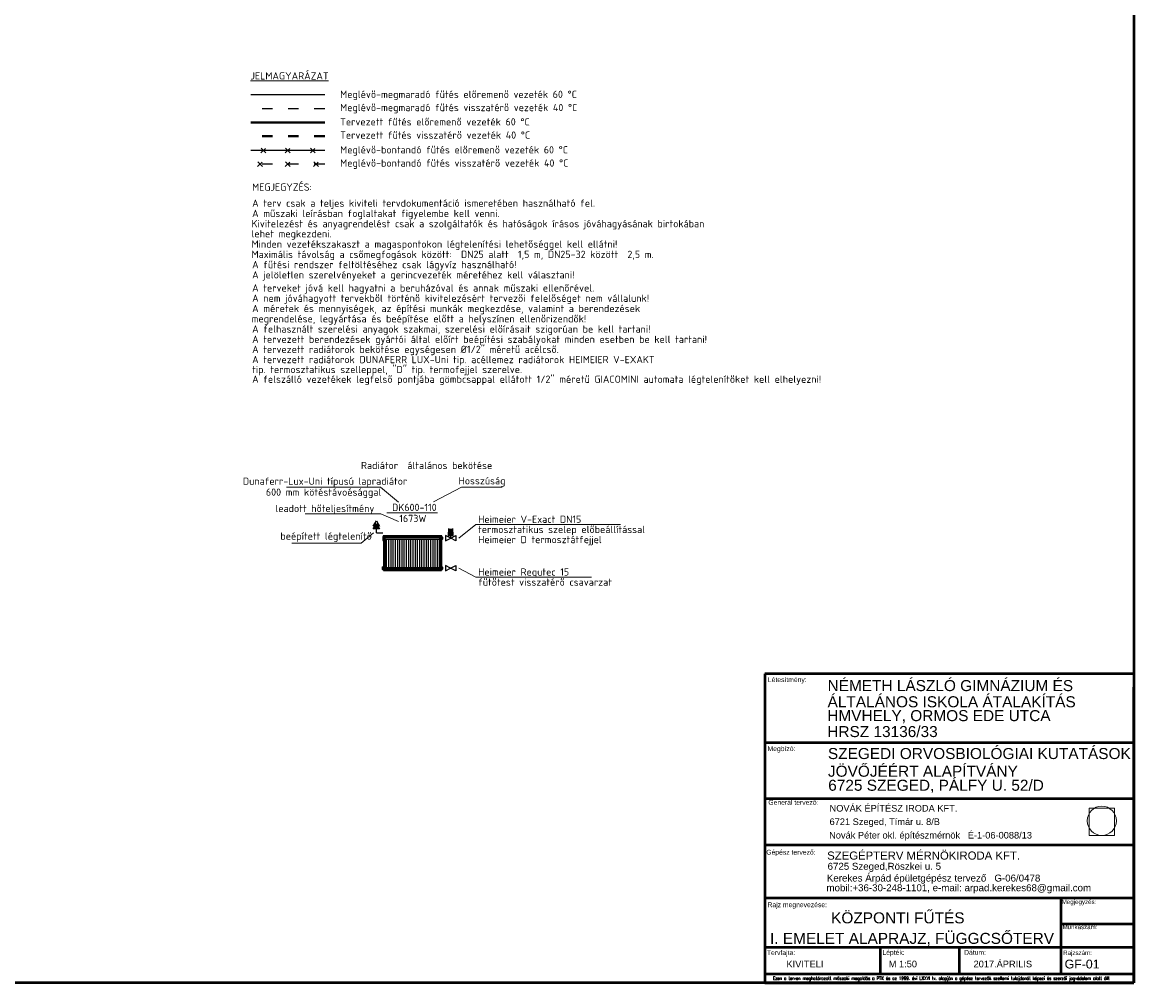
# Model space of a CAD drawing. Header units: millimetres. Extents: x 3987 to 44987, y -104035 to -70899.
# Tile 4 of 5: x 25820 to 44987, y -104035 to -87467. Entities that reach past the tile are written whole.
import ezdxf
from ezdxf.enums import TextEntityAlignment as Align

# ---------------------------------------------------------------- set-up
doc = ezdxf.new("R2010")
doc.units = ezdxf.units.MM
doc.linetypes.add('ACAD_ISO03W100', pattern=[30, 12, -18])
for name, color, linetype, lineweight in [('__iroda_Toll_szám__203_Toll_szám__1', 7, 'Continuous', 18), ('főcím', 7, 'Continuous', 30), ('fűtés szöveg', 7, 'Continuous', 18), ('Fűtés-előremenő', 7, 'Continuous', 40), ('Fűtés-visszatérő', 7, 'ACAD_ISO03W100', 40), ('keret', 7, 'Continuous', 50)]:
    doc.layers.add(name, color=color, linetype=linetype, lineweight=lineweight)
doc.layers.add('szerelvény', color=7, linetype='Continuous')
doc.layers.add('szöveg', color=7, linetype='Continuous')
doc.styles.add('ELKÉSZÜLT_STÍLUS_1', font='arial.ttf')
doc.styles.add('ISO', font='isocpeur.ttf')
doc.styles.add('RomanS', font='romans.shx')

msp = doc.modelspace()

# ---------------------------------------------------------------- hatches: boundary and pattern name
at = {"layer": 'szerelvény', "ltscale": 15}
msp.add_hatch(color=256, dxfattribs=at).paths.add_polyline_path([(33172, -96201), (33163, -96321), (33253, -96321), (33244, -96201)])
h = msp.add_hatch(dxfattribs=at)
h.set_pattern_fill('ANSI31', color=256, scale=12, angle=45)
h.set_pattern_definition([(90, (-130888.482, -140613.307), (-38.1, 7e-15), [])])
h.paths.add_polyline_path([(32073, -96876), (33023, -96876), (33023, -96386), (32073, -96386)])

# ---------------------------------------------------------------- linework, layer by layer
at = {"layer": '__iroda_Toll_szám__203_Toll_szám__1', "linetype": 'Continuous'}
for p, q in [((44220, -101493), (44220, -101025)), ((44652, -101025), (44220, -101025)), ((44652, -101493), (44652, -101025)), ((44220, -101493), (44652, -101493))]:
    msp.add_line(p, q, dxfattribs=at)
msp.add_circle((44436, -101241), 252, dxfattribs=at)
at = {"layer": 'fűtés szöveg'}
for p, q in [((31998, -95488, 50), (30375, -95488, 50)), ((32307, -95745, 50), (31998, -95488, 50)), ((32909, -95742, 50), (33394, -95488, 50)), ((33394, -95488, 50), (34094, -95488, 50)), ((32001, -95944), (30701, -95944)), ((32308, -96081), (32001, -95944)), ((32980, -95928), (32109, -95928)), ((33639, -96131, 50), (33348, -96366)), ((33639, -96131, 50), (36139, -96131, 50)), ((31879, -96273), (31666, -96453)), ((31666, -96453), (30466, -96453)), ((33639, -97040, 50), (33347, -96885)), ((33639, -97040, 50), (35639, -97040, 50))]:
    msp.add_line(p, q, dxfattribs=at)
at = {"layer": 'Fűtés-előremenő', "lineweight": -3}
for p, q in [((31036, -88722), (29760, -88722)), ((31036, -89679), (29760, -89679)), ((30015, -89647), (29935, -89717)), ((29938, -89639), (30019, -89720)), ((30435, -89647), (30354, -89717)), ((30357, -89639), (30438, -89720)), ((30868, -89647), (30788, -89717)), ((30791, -89639), (30872, -89720)), ((29957, -89882), (29877, -89953)), ((29880, -89875), (29960, -89955)), ((30435, -89882), (30354, -89953)), ((30357, -89875), (30438, -89955)), ((30924, -89882), (30844, -89953)), ((30846, -89875), (30927, -89955))]:
    msp.add_line(p, q, dxfattribs=at)
at = {"layer": 'Fűtés-előremenő'}
msp.add_line((31036, -89197), (29760, -89197), dxfattribs=at)
at = {"layer": 'Fűtés-visszatérő', "lineweight": -3, "ltscale": 15}
for p, q in [((31036, -88958), (29760, -88958)), ((31036, -89915), (29760, -89915))]:
    msp.add_line(p, q, dxfattribs=at)
at = {"layer": 'Fűtés-visszatérő', "ltscale": 15}
msp.add_line((31036, -89433), (29760, -89433), dxfattribs=at)
at = {"layer": 'keret'}
for p, q in [((44987, -75335), (44987, -104035)), ((44987, -98704), (38623, -98704)), ((38623, -98704), (38623, -103883)), ((44987, -98704), (38623, -98704)), ((38623, -98704), (38623, -103883)), ((44987, -104035), (44987, -98934)), ((44987, -99895), (38623, -99895)), ((44987, -99895), (38623, -99895)), ((44987, -100864), (38623, -100864)), ((38623, -101654), (44987, -101654)), ((44987, -102577), (38623, -102577)), ((44987, -102577), (38623, -102577)), ((44987, -102577), (38623, -102577)), ((44987, -102577), (38623, -102577)), ((43729, -102577), (43729, -103883)), ((43729, -103017), (44987, -103017)), ((44987, -103427), (38623, -103427)), ((44987, -103427), (38623, -103427)), ((40619, -103883), (40619, -103427)), ((40619, -103883), (40619, -103427)), ((41981, -103883), (41981, -103427)), ((41981, -103883), (41981, -103427)), ((38623, -103883), (44987, -103883)), ((38623, -103883), (38623, -104035)), ((38623, -103883), (44987, -103883)), ((38623, -103883), (38623, -104035)), ((44987, -104035), (3987, -104035)), ((38623, -104035), (44987, -104035))]:
    msp.add_line(p, q, dxfattribs=at)
at = {"layer": 'szerelvény', "ltscale": 15}
for p, q in [((31872, -96158), (31926, -96065)), ((31872, -96206), (31926, -96112)), ((31980, -96206), (31872, -96206)), ((31926, -96065), (31980, -96158)), ((31926, -96112), (31980, -96206)), ((31926, -96273), (31926, -96206)), ((33172, -96201), (33163, -96321)), ((33253, -96321), (33244, -96201)), ((31926, -96273), (32039, -96273)), ((32048, -96337), (32048, -96926)), ((32063, -96351), (32073, -96361)), ((32073, -96386), (33023, -96386)), ((32073, -96386), (33023, -96386)), ((33023, -96361), (33033, -96351)), ((33023, -96856), (33023, -96405)), ((33023, -96856), (33023, -96405)), ((33023, -96856), (33023, -96405)), ((33048, -96337), (33048, -96926)), ((33063, -96343), (33058, -96343)), ((33068, -96356), (33058, -96356)), ((33068, -96376), (33058, -96376)), ((33063, -96389), (33058, -96389)), ((33068, -96349), (33063, -96343)), ((33068, -96383), (33063, -96389)), ((33068, -96349), (33068, -96383)), ((33118, -96321), (33118, -96411)), ((33208, -96366), (33118, -96321)), ((33118, -96411), (33208, -96366)), ((33163, -96321), (33253, -96321)), ((33208, -96366), (33208, -96321)), ((33208, -96366), (33298, -96321)), ((33298, -96411), (33208, -96366)), ((33298, -96321), (33298, -96411)), ((32029, -96868), (32034, -96862)), ((32029, -96868), (32029, -96902)), ((32029, -96874), (32038, -96874)), ((32029, -96875), (32038, -96875)), ((32029, -96895), (32038, -96895)), ((32029, -96896), (32038, -96896)), ((32029, -96902), (32034, -96908)), ((32034, -96862), (32038, -96862)), ((32034, -96908), (32038, -96908)), ((33048, -96926), (32048, -96926)), ((32063, -96911), (32073, -96901)), ((32073, -96876), (33023, -96876)), ((32073, -96876), (33023, -96876)), ((33023, -96901), (33033, -96911)), ((33063, -96862), (33058, -96862)), ((33068, -96874), (33058, -96874)), ((33068, -96875), (33058, -96875)), ((33068, -96895), (33058, -96895)), ((33068, -96896), (33058, -96896)), ((33063, -96908), (33058, -96908)), ((33068, -96868), (33063, -96862)), ((33068, -96902), (33063, -96908)), ((33068, -96868), (33068, -96902)), ((33118, -96840), (33118, -96930)), ((33207, -96885), (33118, -96840)), ((33118, -96930), (33207, -96885)), ((33207, -96885), (33297, -96840)), ((33297, -96930), (33207, -96885)), ((33297, -96840), (33297, -96930))]:
    msp.add_line(p, q, dxfattribs=at)
for points in [[(32048, -96339), (32039, -96339), (32039, -96407), (32048, -96407)], [(32039, -96344), (32039, -96402)], [(33048, -96394), (33058, -96394), (33058, -96339), (33048, -96339)], [(33058, -96389), (33058, -96343)], [(32048, -96912), (32038, -96912), (32038, -96858), (32048, -96858)], [(32038, -96908), (32038, -96862)], [(33048, -96912), (33058, -96912), (33058, -96858), (33048, -96858)], [(33058, -96908), (33058, -96862)]]:
    msp.add_lwpolyline(points, dxfattribs=at)
for points in [[(32041, -96337), (33056, -96337), (33056, -96326), (32041, -96326)], [(33048, -96337), (32048, -96337), (32048, -96926), (33048, -96926)], [(33033, -96351), (32063, -96351), (32063, -96911), (33033, -96911)], [(33023, -96361), (32073, -96361), (32073, -96901), (33023, -96901)], [(33023, -96876), (32073, -96876), (32073, -96386), (33023, -96386)]]:
    msp.add_lwpolyline(points, close=True, dxfattribs=at)
msp.add_solid([(31980, -96206), (31926, -96112), (31872, -96206)], dxfattribs=at)

# ---------------------------------------------------------------- texts
at = {"layer": 'főcím', "style": 'ELKÉSZÜLT_STÍLUS_1'}
for s, height, p in [('Létesítmény:', 83.64, (38678, -98848)), ('NÉMETH LÁSZLÓ GIMNÁZIUM ÉS ', 190.08, (39707, -99004)), ('ÁLTALÁNOS ISKOLA ÁTALAKÍTÁS', 190.08, (39707, -99283)), ('HMVHELY, ORMOS EDE UTCA', 190.08, (39702, -99522)), ('HRSZ 13136/33', 190.08, (39702, -99797)), ('Megbízó:', 83.6, (38672, -100039)), ('Gépész tervező:', 83.64, (38650, -101825)), ('Rajz megnevezése:', 83.64, (38671, -102731)), ('Rajz megnevezése:', 83.64, (38671, -102731)), ('Megjegyzés', 76, (43745, -102677)), ('Megjegyzés:', 76.03, (43745, -102677)), ('KÖZPONTI FŰTÉS', 190.08, (39768, -103010)), ('Munkaszám:', 76, (43759, -103110)), ('I. EMELET ALAPRAJZ, FÜGGCSŐTERV', 190.08, (38714, -103364)), ('Tervfajta:', 83.6, (38661, -103557)), ('Tervfajta:', 83.6, (38661, -103557)), ('Lépték:', 83.6, (40653, -103553)), ('Lépték:', 83.6, (40653, -103553)), ('Dátum:', 83.6, (42061, -103552)), ('Dátum:', 83.6, (42061, -103552)), ('Rajzszám:', 76, (43769, -103555)), ('Rajzszám:', 76, (43769, -103555)), ('KIVITELI', 114, (38998, -103769)), ('M 1:50', 114, (40762, -103768)), ('2017.ÁPRILIS', 114.05, (42224, -103768)), ('GF-01', 152.1, (43795, -103788))]:
    msp.add_text(s, height=height, dxfattribs=at).set_placement(p)
at = {"layer": 'főcím', "linetype": 'Continuous', "lineweight": 0, "style": 'ELKÉSZÜLT_STÍLUS_1'}
for s, p in [('SZEGEDI ORVOSBIOLÓGIAI KUTATÁSOK', (39713, -100176)), ('JÖVŐJÉÉRT ALAPÍTVÁNY', (39713, -100481)), ('6725 SZEGED, PÁLFY U. 52/D', (39718, -100723))]:
    msp.add_text(s, height=190.08, dxfattribs=at).set_placement(p)
at = {"layer": 'főcím', "style": 'ELKÉSZÜLT_STÍLUS_1'}
for s, height, p in [('NOVÁK ÉPÍTÉSZ IRODA KFT.', 114.05, (39741, -101082)), ('6721 Szeged, Tímár u. 8/B', 114.05, (39741, -101314)), ('Novák Péter okl. építészmérnök   É-1-06-0088/13', 114.05, (39734, -101547)), ('SZEGÉPTERV MÉRNÖKIRODA KFT.', 140, (39700, -101911)), ('6725 Szeged,Röszkei u. 5', 120, (39707, -102086)), ('Kerekes Árpád épületgépész tervező   G-06/0478', 120, (39695, -102289)), ('mobil:+36-30-248-1101, e-mail: arpad.kerekes68@gmail.com', 120, (39688, -102456))]:
    msp.add_text(s, height=height, rotation=0, dxfattribs=at).set_placement(p)
at = {"layer": 'főcím', "insert": (38686, -100924), "char_height": 83.64, "width": 6585, "attachment_point": 4, "style": 'ELKÉSZÜLT_STÍLUS_1'}
msp.add_mtext('{Generál tervező:}', dxfattribs=at)
at = {"layer": 'fűtés szöveg', "style": 'ISO'}
for s, p in [('%%UJELMAGYARÁZAT', (29757, -88455)), ('Meglévő-megmaradó fűtés előremenő vezeték 60 %%DC', (31302, -88773)), ('Meglévő-megmaradó fűtés visszatérő vezeték 40 %%DC', (31302, -89001)), ('Tervezett fűtés előremenő vezeték 60 %%DC', (31302, -89248)), ('Tervezett fűtés visszatérő vezeték 40 %%DC', (31302, -89476)), ('Meglévő-bontandó fűtés előremenő vezeték 60 %%DC', (31302, -89730)), ('Meglévő-bontandó fűtés visszatérő vezeték 40 %%DC', (31302, -89958)), ('MEGJEGYZÉS:', (29784, -90373)), ('A terv csak a teljes kiviteli tervdokumentáció ismeretében használható fel.', (29784, -90650)), ('A műszaki leírásban foglaltakat figyelembe kell venni.', (29784, -90827)), ('lehet megkezdeni.', (29774, -91178)), ('Kivitelezést és anyagrendelést csak a szolgáltatók és hatóságok írásos jóváhagyásának birtokában', (29774, -91004)), ('Minden vezetékszakaszt a magaspontokon légtelenítési lehetőséggel kell ellátni!', (29774, -91356)), ('Maximális távolság a csőmegfogások között:  DN25 alatt  1,5 m, DN25-32 között  2,5 m.', (29774, -91533)), ('A fűtési rendszer feltöltéséhez csak lágyvíz használható!', (29784, -91710)), ('A jelöletlen szerelvényeket a gerincvezeték méretéhez kell választani!', (29784, -91887)), ('A terveket jóvá kell hagyatni a beruházóval és annak műszaki ellenőrével.', (29784, -92113)), ('A nem jóváhagyott tervekből történő kivitelezésért tervezői felelőséget nem vállalunk!', (29784, -92290)), ('A méretek és mennyiségek, az építési munkák megkezdése, valamint a berendezések', (29784, -92467)), ('megrendelése, legyártása és beépítése előtt a helyszínen ellenőrizendők!', (29776, -92644)), ('A felhasznált szerelési anyagok szakmai, szerelési előírásait szigorúan be kell tartani!', (29784, -92821)), ('A tervezett berendezések gyártói által előírt beépítési szabályokat minden esetben be kell tartani!', (29784, -92998)), ('A tervezett radiátorok bekötése egységesen %%C1/2" méretű acélcső.', (29784, -93172)), ('A tervezett radiátorok DUNAFERR LUX-Uni tip. acéllemez radiátorok HEIMEIER V-EXAKT', (29784, -93348)), ('tip. termosztatikus szelleppel, "D" tip. termofejjel szerelve.', (29784, -93519)), ('A felszálló vezetékek legfelső pontjába gömbcsappal ellátott 1/2" méretű GIACOMINI automata légtelenítőket kell elhelyezni!', (29784, -93687)), ('Radiátor  általános bekötése', (31661, -95174, 50))]:
    msp.add_text(s, height=125, dxfattribs=at).set_placement(p)
for s, p in [('Dunaferr-Lux-Uni típusú lapradiátor', (31042, -95383)), ('Hosszúság', (33748, -95376, 50)), ('600 mm kötéstávoésággal', (31016, -95572)), ('leadott hőteljesítmény', (31039, -95853, -50)), ('1673W', (32556, -96026)), ('beépített légtelenítő', (31060, -96330, -50))]:
    msp.add_text(s, height=125, dxfattribs=at).set_placement(p, align=Align.MIDDLE_CENTER)
at = {"layer": 'fűtés szöveg', "ltscale": 0.5, "style": 'ISO'}
msp.add_text('DK600-110', height=125, dxfattribs=at).set_placement((32197, -95898))
at = {"layer": 'fűtés szöveg', "style": 'ISO'}
for s, p in [('Heimeier V-Exact DN15', (33681, -96040, 50)), ('termosztatikus szelep előbeállítással', (33681, -96215, 50)), ('Heimeier D termosztátfejjel', (33681, -96390, 50)), ('Heimeier Regutec 15', (33681, -96949, 50)), ('fűtőtest visszatérő csavarzat', (33681, -97124, 50))]:
    msp.add_text(s, height=125, dxfattribs=at).set_placement(p, align=Align.MIDDLE_LEFT)
at = {"layer": 'szöveg', "ltscale": 0.1, "style": 'RomanS', "width": 0.8}
msp.add_text('Ezen a terven meghatározott műszaki megoldás a PTK és az 1999. évi LXXVI tv. alapján a gépész tervezők szellemi tulajdonát képezi és szerzői jogvédelem alatt áll!', height=57.001, dxfattribs=at).set_placement((38764, -103986))
msp.add_text('Ezen a terven meghatározott műszaki megoldás a PTK és az 1999. évi LXXVI tv. alapján a gépész tervezők szellemi tulajdonát képezi és szerzői jogvédelem alatt áll!', height=57.001, dxfattribs=at).set_placement((38764, -103986))

doc.saveas('drawing.dxf')
